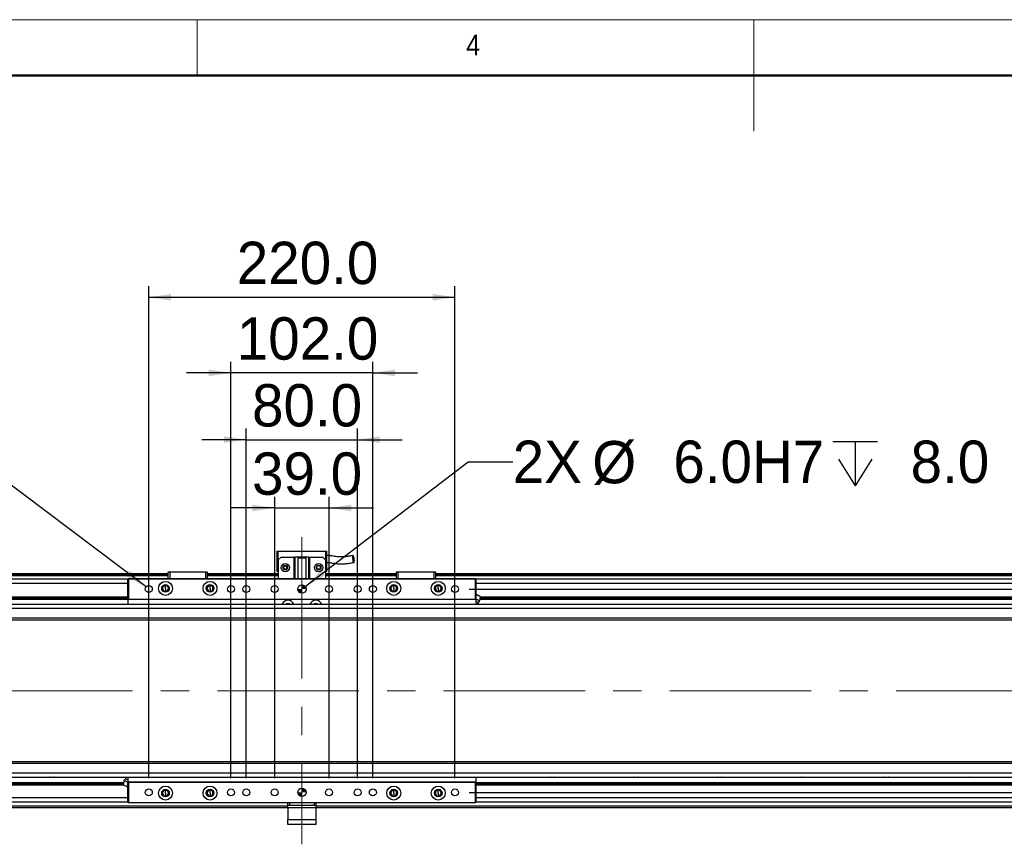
# Model space of a CAD drawing. Header units: millimetres. Extents: x 40 to 3320, y 40 to 2336.
# Tile 6 of 8: x 1153 to 1860, y 1744 to 2336. Entities that reach past the tile are written whole.
import ezdxf

# ---------------------------------------------------------------- set-up
doc = ezdxf.new("R2010")
doc.units = ezdxf.units.MM
doc.header["$LTSCALE"] = 8
doc.linetypes.add('CENTERX2', pattern=[20.32, 12.7, -2.54, 2.54, -2.54])
doc.layers.add('DIMNS', color=7, linetype='Continuous')
doc.styles.add('SLDTEXTSTYLE0', font='Gothic.ttf', dxfattribs={"width": 0.913})
doc.styles.add('SLDTEXTSTYLE7', font='txt')
doc.dimstyles.new('SLDDIMSTYLE0', dxfattribs={"dimtxt": 30.4, "dimasz": 16, "dimexe": 0, "dimexo": 0.0625, "dimgap": 7.6, "dimtad": 2, "dimdec": 1, "dimrnd": 1e-09, "dimzin": 4, "dimdsep": 46, "dimtxsty": 'SLDTEXTSTYLE7', "dimsah": 1, "dimcen": 0.09, "dimadec": 0, "dimazin": 1, "dimtfac": 1, "dimtdec": 1, "dimtmove": 0, "dimatfit": 0, "dimfxl": 0, "dimfrac": 2, "dimtolj": 1, "dimtzin": 12, "dimarcsym": 0})
doc.dimstyles.new('SLDDIMSTYLE1', dxfattribs={"dimtxt": 30.4, "dimasz": 16, "dimexe": 0, "dimexo": 0.0625, "dimgap": 7.6, "dimtad": 0, "dimtih": 1, "dimtoh": 1, "dimdec": 6, "dimrnd": 1e-09, "dimzin": 12, "dimdsep": 46, "dimtxsty": 'SLDTEXTSTYLE7', "dimsah": 1, "dimcen": 0, "dimadec": 0, "dimazin": 3, "dimtfac": 1, "dimtdec": 1, "dimtofl": 0, "dimtmove": 0, "dimatfit": 3, "dimfxl": 0, "dimfrac": 2, "dimtolj": 1, "dimtzin": 12, "dimarcsym": 0})
doc.dimstyles.new('SLDDIMSTYLE2', dxfattribs={"dimtxt": 30.4, "dimasz": 16, "dimexe": 0, "dimexo": 0.0625, "dimgap": 7.6, "dimtad": 0, "dimtih": 1, "dimtoh": 1, "dimdec": 1, "dimrnd": 1e-09, "dimzin": 4, "dimdsep": 46, "dimtxsty": 'SLDTEXTSTYLE7', "dimsah": 1, "dimcen": 0, "dimadec": 0, "dimazin": 1, "dimtfac": 1, "dimtdec": 1, "dimtofl": 0, "dimtmove": 0, "dimatfit": 3, "dimfxl": 0, "dimfrac": 2, "dimtolj": 1, "dimtzin": 12, "dimarcsym": 0})
doc.dimstyles.new('SLDDIMSTYLE3', dxfattribs={"dimtxt": 30.4, "dimasz": 16, "dimexe": 0, "dimexo": 0.0625, "dimgap": 7.6, "dimtad": 2, "dimdec": 1, "dimrnd": 1e-09, "dimzin": 4, "dimdsep": 46, "dimtxsty": 'SLDTEXTSTYLE7', "dimsah": 1, "dimcen": 0.09, "dimadec": 0, "dimazin": 1, "dimtfac": 1, "dimtdec": 1, "dimtofl": 0, "dimtmove": 0, "dimatfit": 3, "dimfxl": 0, "dimfrac": 2, "dimtolj": 1, "dimtzin": 12, "dimarcsym": 0})

# ---------------------------------------------------------------- blocks, each defined once
blk = doc.blocks.new('_D')
at = {"layer": 'DIMNS'}
for p, q in [((2593.28, 1927.08), (2593.28, 1959.08)), ((1475.48, 1927.08), (2601.28, 1927.08)), ((2593.28, 1927.08), (2593.28, 1781.08)), ((1475.48, 1781.08), (2601.28, 1781.08)), ((2593.28, 1781.08), (2593.28, 1749.08))]:
    blk.add_line(p, q, dxfattribs=at)
for points in [[(2593.28, 1927.08), (2595.68, 1943.08), (2590.88, 1943.08)], [(2593.28, 1781.08), (2590.88, 1765.08), (2595.68, 1765.08)]]:
    blk.add_solid(points, dxfattribs=at)
at = {"layer": 'DIMNS', "insert": (2553.39, 1814.68), "char_height": 30.4, "attachment_point": 1, "rotation": 90, "style": 'SLDTEXTSTYLE7'}
blk.add_mtext('146.0', dxfattribs=at)
blk = doc.blocks.new('SW_SYMBOL_HOLE_DEPTH')
at = {"layer": 'DIMNS', "color": 0}
for p, q in [((0, 7000), (6400, 7000)), ((3200, 7000), (3200, 600)), ((800, 4440), (3200, 600)), ((5600, 4440), (3200, 600))]:
    blk.add_line(p, q, dxfattribs=at)
blk = doc.blocks.new('_D_1')
at = {"layer": 'DIMNS'}
for p, q in [((1124, 2018.41), (1098.35, 2018.41)), ((1243.33, 1928.59), (1124, 2018.41))]:
    blk.add_line(p, q, dxfattribs=at)
blk.add_solid([(1243.33, 1928.59), (1231.99, 1940.13), (1229.1, 1936.29)], dxfattribs=at)
at = {"layer": 'DIMNS', "xscale": 0.004985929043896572, "yscale": 0.004985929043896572, "zscale": 0.004985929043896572}
blk.add_blockref('SW_SYMBOL_HOLE_DEPTH', (955.18, 1998.28), dxfattribs=at)
at = {"layer": 'DIMNS', "char_height": 30.4, "attachment_point": 1, "style": 'SLDTEXTSTYLE7'}
for s, insert in [('16X  M6 ', (795.37, 2033.72)), (' 13.0', (999.68, 2033.72))]:
    blk.add_mtext(s, dxfattribs=dict(at, insert=insert))
blk = doc.blocks.new('_D_2')
at = {"layer": 'DIMNS'}
for p, q in [((1357.71, 1928.91), (1474.8, 2018.41)), ((1474.8, 2018.41), (1506.8, 2018.41))]:
    blk.add_line(p, q, dxfattribs=at)
blk.add_solid([(1357.71, 1928.91), (1371.88, 1936.72), (1368.96, 1940.53)], dxfattribs=at)
at = {"layer": 'DIMNS', "xscale": 0.004985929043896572, "yscale": 0.004985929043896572, "zscale": 0.004985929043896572}
blk.add_blockref('SW_SYMBOL_HOLE_DEPTH', (1736.93, 1998.28), dxfattribs=at)
at = {"layer": 'DIMNS', "char_height": 30.4, "attachment_point": 1, "style": 'SLDTEXTSTYLE7'}
for s, insert in [('2X ', (1506.8, 2033.72)), ('%%c', (1563.97, 2033.42)), (' 6.0H7 ', (1610.94, 2033.72)), (' 8.0', (1781.43, 2033.72))]:
    blk.add_mtext(s, dxfattribs=dict(at, insert=insert))
blk = doc.blocks.new('_D_3')
at = {"layer": 'DIMNS'}
for p, q in [((1335.82, 1791.24), (1335.82, 1993.32)), ((1374.82, 1791.24), (1374.82, 1993.32)), ((1335.82, 1985.32), (1303.82, 1985.32)), ((1335.82, 1985.32), (1374.82, 1985.32)), ((1374.82, 1985.32), (1406.82, 1985.32))]:
    blk.add_line(p, q, dxfattribs=at)
for points in [[(1335.82, 1985.32), (1319.82, 1987.72), (1319.82, 1982.92)], [(1374.82, 1985.32), (1390.82, 1982.92), (1390.82, 1987.72)]]:
    blk.add_solid(points, dxfattribs=at)
at = {"layer": 'DIMNS', "insert": (1319.5, 2025.21), "char_height": 30.4, "attachment_point": 1, "style": 'SLDTEXTSTYLE7'}
blk.add_mtext('39.0', dxfattribs=at)
blk = doc.blocks.new('_D_4')
at = {"layer": 'DIMNS'}
for p, q in [((1315.32, 1791.24), (1315.32, 2042.38)), ((1395.32, 1791.24), (1395.32, 2042.38)), ((1315.32, 2034.38), (1283.32, 2034.38)), ((1315.32, 2034.38), (1395.32, 2034.38)), ((1395.32, 2034.38), (1427.32, 2034.38))]:
    blk.add_line(p, q, dxfattribs=at)
for points in [[(1315.32, 2034.38), (1299.32, 2036.78), (1299.32, 2031.98)], [(1395.32, 2034.38), (1411.32, 2031.98), (1411.32, 2036.78)]]:
    blk.add_solid(points, dxfattribs=at)
at = {"layer": 'DIMNS', "insert": (1319.5, 2074.27), "char_height": 30.4, "attachment_point": 1, "style": 'SLDTEXTSTYLE7'}
blk.add_mtext('80.0', dxfattribs=at)
blk = doc.blocks.new('_D_5')
at = {"layer": 'DIMNS'}
for p, q in [((1304.32, 1791.24), (1304.32, 2090.38)), ((1406.32, 1791.24), (1406.32, 2090.38)), ((1304.32, 2082.38), (1272.32, 2082.38)), ((1406.32, 2082.38), (1304.32, 2082.38)), ((1406.32, 2082.38), (1438.32, 2082.38))]:
    blk.add_line(p, q, dxfattribs=at)
for points in [[(1304.32, 2082.38), (1288.32, 2084.78), (1288.32, 2079.98)], [(1406.32, 2082.38), (1422.32, 2079.98), (1422.32, 2084.78)]]:
    blk.add_solid(points, dxfattribs=at)
at = {"layer": 'DIMNS', "insert": (1308.52, 2122.27), "char_height": 30.4, "attachment_point": 1, "style": 'SLDTEXTSTYLE7'}
blk.add_mtext('102.0', dxfattribs=at)
blk = doc.blocks.new('_D_6')
at = {"layer": 'DIMNS'}
for p, q in [((1245.32, 1791.24), (1245.32, 2144.66)), ((1465.32, 1791.24), (1465.32, 2144.66)), ((1245.32, 2136.66), (1465.32, 2136.66))]:
    blk.add_line(p, q, dxfattribs=at)
for points in [[(1245.32, 2136.66), (1261.32, 2134.26), (1261.32, 2139.06)], [(1465.32, 2136.66), (1449.32, 2139.06), (1449.32, 2134.26)]]:
    blk.add_solid(points, dxfattribs=at)
at = {"layer": 'DIMNS', "insert": (1308.52, 2176.55), "char_height": 30.4, "attachment_point": 1, "style": 'SLDTEXTSTYLE7'}
blk.add_mtext('220.0', dxfattribs=at)
blk = doc.blocks.new('SW_DOWELSYMBOL_0')
at = {"linetype": 'Continuous', "lineweight": 18}
h = blk.add_hatch(color=0, dxfattribs=at)
edge = h.paths.add_edge_path(flags=0)
edge.add_arc((0, 0), 3, 180, 270)
edge.add_line((0, -3), (0, 0))
edge.add_line((0, 0), (-3, 0))
h = blk.add_hatch(color=0, dxfattribs=at)
edge = h.paths.add_edge_path(flags=0)
edge.add_arc((0, 0), 3, 0, 90)
edge.add_line((0, 3), (0, 0))
edge.add_line((0, 0), (3, 0))
at = {"layer": 'DIMNS', "color": 0}
blk.add_circle((0, 0), 3, dxfattribs=at)
blk = doc.blocks.new('SW_DOWELSYMBOL_1')
at = {"linetype": 'Continuous', "lineweight": 18}
h = blk.add_hatch(color=0, dxfattribs=at)
edge = h.paths.add_edge_path(flags=0)
edge.add_arc((0, 0), 3, 180, 270)
edge.add_line((0, -3), (0, 0))
edge.add_line((0, 0), (-3, 0))
h = blk.add_hatch(color=0, dxfattribs=at)
edge = h.paths.add_edge_path(flags=0)
edge.add_arc((0, 0), 3, 0, 90)
edge.add_line((0, 3), (0, 0))
edge.add_line((0, 0), (3, 0))
at = {"layer": 'DIMNS', "color": 0}
blk.add_circle((0, 0), 3, dxfattribs=at)

msp = doc.modelspace()

# ---------------------------------------------------------------- linework, layer by layer
at = {"color": 7, "linetype": 'Continuous', "lineweight": 18}
for p, q in [((3320, 2336), (40, 2336)), ((1280, 2296), (1280, 2336)), ((1680, 2336), (1680, 2256)), ((80, 2296), (3280, 2296))]:
    msp.add_line(p, q, dxfattribs=at)
at = {"color": 7, "linetype": 'Continuous', "lineweight": 50}
msp.add_line((3280, 2296), (80, 2296), dxfattribs=at)
at = {"color": 7, "linetype": 'Continuous', "lineweight": 25}
for p, q in [((1337.3228441, 1954.3838267), (1338.3228424, 1954.3838267)), ((1337.3228441, 1954.3838267), (1337.3228441, 1939.9838288)), ((1338.3228424, 1947.9838302), (1338.3228424, 1954.3838267)), ((1338.3228424, 1954.3838267), (1372.3228443, 1954.3838267)), ((1372.3228443, 1954.3838267), (1373.3228426, 1954.3838267)), ((1372.3228443, 1954.3838267), (1372.3228443, 1947.9838302)), ((1373.3228426, 1939.9838288), (1373.3228426, 1954.3838267)), ((1340.3228437, 1949.9838268), (1338.3228424, 1947.9838302)), ((1338.3228424, 1947.9838302), (1338.3228424, 1934.5838268)), ((1340.3228437, 1949.9838268), (1349.8228434, 1949.9838268)), ((1349.8228434, 1934.5838268), (1349.8228434, 1949.9838268)), ((1349.8228434, 1949.9838268), (1350.3228434, 1949.9838268)), ((1350.3228434, 1949.9838268), (1350.3228434, 1934.5838268)), ((1360.3228432, 1949.9838268), (1350.3228434, 1949.9838268)), ((1352.3228433, 1949.5838274), (1352.3228433, 1934.5838268)), ((1352.3228433, 1949.5838274), (1358.3228434, 1949.5838274)), ((1358.3228434, 1934.5838268), (1358.3228434, 1949.5838274)), ((1360.3228432, 1934.5838268), (1360.3228432, 1949.9838268)), ((1360.3228432, 1949.9838268), (1360.8228433, 1949.9838268)), ((1360.8228433, 1949.9838268), (1360.8228433, 1934.5838268)), ((1360.8228433, 1949.9838268), (1370.322843, 1949.9838268)), ((1372.3228443, 1947.9838302), (1370.322843, 1949.9838268)), ((1372.3228443, 1947.9838302), (1372.3228443, 1934.5838268)), ((1259.3228425, 1939.2838244), (1259.6228401, 1939.5838295)), ((1260.3228445, 1939.2838244), (1259.3228425, 1939.2838244)), ((1259.3228425, 1934.5838268), (1259.3228425, 1939.2838244)), ((1259.6228401, 1939.5838295), (1260.4471053, 1939.5838295)), ((1260.3228445, 1939.2838244), (1260.4471053, 1939.5838295)), ((1286.3228451, 1939.2838244), (1260.3228445, 1939.2838244)), ((1260.3228445, 1939.2838244), (1260.3228445, 1934.5838268)), ((1260.4471053, 1939.5838295), (1286.1985768, 1939.5838295)), ((1286.1985768, 1939.5838295), (1287.022842, 1939.5838295)), ((1286.3228451, 1939.2838244), (1286.1985768, 1939.5838295)), ((1287.3228396, 1939.2838244), (1286.3228451, 1939.2838244)), ((1286.3228451, 1934.5838268), (1286.3228451, 1939.2838244)), ((1287.022842, 1939.5838295), (1287.3228396, 1939.2838244)), ((1287.3228396, 1939.2838244), (1287.3228396, 1934.5838268)), ((1337.3228441, 1939.9838288), (1338.3228424, 1939.9838288)), ((1372.3228443, 1939.9838288), (1373.3228426, 1939.9838288)), ((1423.322847, 1939.2838244), (1423.6228447, 1939.5838295)), ((1424.3228416, 1939.2838244), (1423.322847, 1939.2838244)), ((1423.322847, 1934.5838268), (1423.322847, 1939.2838244)), ((1423.6228447, 1939.5838295), (1424.4471098, 1939.5838295)), ((1424.3228416, 1939.2838244), (1424.4471098, 1939.5838295)), ((1450.3228421, 1939.2838244), (1424.3228416, 1939.2838244)), ((1424.3228416, 1939.2838244), (1424.3228416, 1934.5838268)), ((1424.4471098, 1939.5838295), (1450.1985814, 1939.5838295)), ((1450.3228421, 1939.2838244), (1450.1985814, 1939.5838295)), ((1450.1985814, 1939.5838295), (1451.0228465, 1939.5838295)), ((1451.3228442, 1939.2838244), (1450.3228421, 1939.2838244)), ((1450.3228421, 1934.5838268), (1450.3228421, 1939.2838244)), ((1451.0228465, 1939.5838295), (1451.3228442, 1939.2838244)), ((1451.3228442, 1939.2838244), (1451.3228442, 1934.5838268)), ((1259.3228425, 1938.0838265), (227.3228224, 1938.0838265)), ((1259.3228425, 1937.5838255), (227.3228224, 1937.5838255)), ((1259.3228425, 1936.5838309), (227.3228224, 1936.5838309)), ((1230.3228433, 1934.0886911), (227.3228224, 1934.0886911)), ((345.3228529, 1937.8838306), (1259.3228425, 1937.8838306)), ((345.3228529, 1937.6838272), (1259.3228425, 1937.6838272)), ((1230.3228433, 1934.2838292), (1230.622841, 1934.5838268)), ((1230.3228433, 1934.2838292), (1230.622841, 1934.2838292)), ((1230.3228433, 1919.8838313), (1230.3228433, 1934.2838292)), ((1230.622841, 1934.5838268), (1480.0228457, 1934.5838268)), ((1230.622841, 1934.5838268), (1230.622841, 1934.2838292)), ((1230.622841, 1934.2838292), (1230.622841, 1919.8838313)), ((1480.0228457, 1934.2838292), (1230.622841, 1934.2838292)), ((1338.3228424, 1938.0838265), (1287.3228396, 1938.0838265)), ((1287.3228396, 1937.8838306), (1338.3228424, 1937.8838306)), ((1287.3228396, 1937.6838272), (1338.3228424, 1937.6838272)), ((1338.3228424, 1937.5838255), (1287.3228396, 1937.5838255)), ((1338.3228424, 1936.5838309), (1287.3228396, 1936.5838309)), ((1423.322847, 1938.0838265), (1372.3228443, 1938.0838265)), ((1372.3228443, 1937.8838306), (1423.322847, 1937.8838306)), ((1372.3228443, 1937.6838272), (1423.322847, 1937.6838272)), ((1423.322847, 1937.5838255), (1372.3228443, 1937.5838255)), ((1423.322847, 1936.5838309), (1372.3228443, 1936.5838309)), ((2483.3228643, 1938.0838265), (1451.3228442, 1938.0838265)), ((1451.3228442, 1937.8838306), (2365.3228338, 1937.8838306)), ((1451.3228442, 1937.6838272), (2365.3228338, 1937.6838272)), ((2483.3228643, 1937.5838255), (1451.3228442, 1937.5838255)), ((2483.3228643, 1936.5838309), (1451.3228442, 1936.5838309)), ((1480.0228457, 1934.5838268), (1480.3228433, 1934.2838292)), ((1480.0228457, 1934.5838268), (1480.0228457, 1934.2838292)), ((1480.0228457, 1919.8838313), (1480.0228457, 1934.2838292)), ((1480.0228457, 1934.2838292), (1480.3228433, 1934.2838292)), ((1480.3228433, 1934.2838292), (1480.3228433, 1919.8838313)), ((2483.3228643, 1934.0886911), (1480.3228433, 1934.0886911)), ((1257.3228459, 1929.6508272), (1257.3228459, 1930.0838252)), ((1257.3228459, 1927.5838276), (1257.3228459, 1929.6508272)), ((1257.3228459, 1927.5838276), (1257.3228459, 1925.5168279)), ((1257.3228459, 1925.5168279), (1257.3228459, 1925.0838299)), ((1289.3228437, 1929.6508272), (1289.3228437, 1930.0838252)), ((1289.3228437, 1927.5838276), (1289.3228437, 1929.6508272)), ((1289.3228437, 1927.5838276), (1289.3228437, 1925.5168279)), ((1289.3228437, 1925.5168279), (1289.3228437, 1925.0838299)), ((1421.322843, 1929.6508272), (1421.322843, 1930.0838252)), ((1421.322843, 1927.5838276), (1421.322843, 1929.6508272)), ((1421.322843, 1927.5838276), (1421.322843, 1925.5168279)), ((1421.322843, 1925.5168279), (1421.322843, 1925.0838299)), ((1453.3228408, 1929.6508272), (1453.3228408, 1930.0838252)), ((1453.3228408, 1927.5838276), (1453.3228408, 1929.6508272)), ((1453.3228408, 1927.5838276), (1453.3228408, 1925.5168279)), ((1453.3228408, 1925.5168279), (1453.3228408, 1925.0838299)), ((265.32281, 1921.5838303), (1230.3228433, 1921.5838303)), ((265.32281, 1921.276628), (1230.3228433, 1921.276628)), ((265.32281, 1920.1939319), (1230.3228433, 1920.1939319)), ((265.32281, 1919.8867296), (1230.3228433, 1919.8867296)), ((1230.3228433, 1919.8838313), (1230.622841, 1919.8838313)), ((1230.3228433, 1919.8838313), (1230.622841, 1919.5838262)), ((1230.3228433, 1919.8838313), (1230.3228433, 1916.0838266)), ((1230.622841, 1919.8838313), (1480.0228457, 1919.8838313)), ((1230.622841, 1919.8838313), (1230.622841, 1919.5838262)), ((1480.0228457, 1919.5838262), (1230.622841, 1919.5838262)), ((1480.0228457, 1919.8838313), (1480.3228433, 1919.8838313)), ((1480.0228457, 1919.5838262), (1480.3228433, 1919.8838313)), ((1480.0228457, 1919.8838313), (1480.0228457, 1919.5838262)), ((1480.3228433, 1919.8838313), (1480.3228433, 1916.0838266)), ((1483.3228494, 1921.8248417), (1482.983997, 1918.6009531)), ((1483.1191356, 1919.8867296), (2445.3228767, 1919.8867296)), ((1483.1514265, 1920.1939319), (2445.3228767, 1920.1939319)), ((1483.2652266, 1921.276628), (2445.3228767, 1921.276628)), ((1483.2975174, 1921.5838303), (2445.3228767, 1921.5838303)), ((2462.3228367, 1916.0838266), (248.32285, 1916.0838266)), ((2462.3228367, 1913.0838243), (248.32285, 1913.0838243)), ((2462.3228367, 1906.083825), (248.32285, 1906.083825)), ((248.32285, 1905.0838229), (2462.3228367, 1905.0838229)), ((2462.3228367, 1803.0838323), (248.32285, 1803.0838323)), ((248.32285, 1802.0838303), (2462.3228367, 1802.0838303)), ((248.32285, 1795.083831), (2462.3228367, 1795.083831)), ((248.32285, 1792.0838286), (2462.3228367, 1792.0838286)), ((1230.3228433, 1792.0838286), (1230.3228433, 1788.2838239)), ((1480.3228433, 1792.0838286), (1480.3228433, 1788.2838239)), ((265.32281, 1788.2809256), (1227.526551, 1788.2809256)), ((265.32281, 1787.9737233), (1227.4942602, 1787.9737233)), ((265.32281, 1786.8910273), (1227.38046, 1786.8910273)), ((265.32281, 1786.5838249), (1227.3481692, 1786.5838249)), ((1227.3228373, 1786.3428136), (1227.6616897, 1789.5667021)), ((1230.622841, 1788.583829), (1230.3228433, 1788.2838239)), ((1230.622841, 1788.2838239), (1230.3228433, 1788.2838239)), ((1230.3228433, 1773.883826), (1230.3228433, 1788.2838239)), ((1230.622841, 1788.583829), (1480.0228457, 1788.583829)), ((1230.622841, 1788.583829), (1230.622841, 1788.2838239)), ((1480.0228457, 1788.2838239), (1230.622841, 1788.2838239)), ((1230.622841, 1788.2838239), (1230.622841, 1773.883826)), ((1257.3228459, 1782.6508274), (1257.3228459, 1783.0838253)), ((1289.3228437, 1782.6508274), (1289.3228437, 1783.0838253)), ((1421.322843, 1782.6508274), (1421.322843, 1783.0838253)), ((1453.3228408, 1782.6508274), (1453.3228408, 1783.0838253)), ((1480.0228457, 1788.583829), (1480.0228457, 1788.2838239)), ((1480.3228433, 1788.2838239), (1480.0228457, 1788.583829)), ((1480.3228433, 1788.2838239), (1480.0228457, 1788.2838239)), ((1480.0228457, 1773.883826), (1480.0228457, 1788.2838239)), ((1480.3228433, 1788.2838239), (1480.3228433, 1773.883826)), ((1480.3228433, 1788.2809256), (2445.3228767, 1788.2809256)), ((1480.3228433, 1787.9737233), (2445.3228767, 1787.9737233)), ((1480.3228433, 1786.8910273), (2445.3228767, 1786.8910273)), ((1480.3228433, 1786.5838249), (2445.3228767, 1786.5838249)), ((1257.3228459, 1780.5838277), (1257.3228459, 1782.6508274)), ((1257.3228459, 1780.5838277), (1257.3228459, 1778.516828)), ((1257.3228459, 1778.516828), (1257.3228459, 1778.0838301)), ((1289.3228437, 1780.5838277), (1289.3228437, 1782.6508274)), ((1289.3228437, 1780.5838277), (1289.3228437, 1778.516828)), ((1289.3228437, 1778.516828), (1289.3228437, 1778.0838301)), ((1421.322843, 1780.5838277), (1421.322843, 1782.6508274)), ((1421.322843, 1780.5838277), (1421.322843, 1778.516828)), ((1421.322843, 1778.516828), (1421.322843, 1778.0838301)), ((1453.3228408, 1780.5838277), (1453.3228408, 1782.6508274)), ((1453.3228408, 1780.5838277), (1453.3228408, 1778.516828)), ((1453.3228408, 1778.516828), (1453.3228408, 1778.0838301)), ((1230.3228433, 1774.0789642), (227.3228224, 1774.0789642)), ((1345.3228436, 1770.0838288), (227.3228224, 1770.0838288)), ((1230.622841, 1773.883826), (1230.3228433, 1773.883826)), ((1230.622841, 1773.5838284), (1230.3228433, 1773.883826)), ((1230.622841, 1773.883826), (1480.0228457, 1773.883826)), ((1230.622841, 1773.883826), (1230.622841, 1773.5838284)), ((1480.0228457, 1773.5838284), (1230.622841, 1773.5838284)), ((1345.3228436, 1771.5838243), (1345.3228436, 1773.5838284)), ((1346.3228437, 1771.5838243), (1345.3228436, 1771.5838243)), ((1345.3228436, 1770.0838288), (1345.3228436, 1771.5838243)), ((1365.3228431, 1770.0838288), (1345.3228436, 1770.0838288)), ((1345.3228436, 1770.0838288), (1345.3228436, 1761.5838264)), ((1346.3228437, 1773.5838284), (1346.3228437, 1771.5838243)), ((1364.3228429, 1771.5838243), (1346.3228437, 1771.5838243)), ((1364.3228429, 1771.5838243), (1364.3228429, 1773.5838284)), ((1365.3228431, 1771.5838243), (1364.3228429, 1771.5838243)), ((1365.3228431, 1773.5838284), (1365.3228431, 1771.5838243)), ((1365.3228431, 1771.5838243), (1365.3228431, 1770.0838288)), ((1365.3228431, 1770.0838288), (1365.3228431, 1761.5838264)), ((2483.3228643, 1770.0838288), (1365.3228431, 1770.0838288)), ((1480.3228433, 1773.883826), (1480.0228457, 1773.883826)), ((1480.3228433, 1773.883826), (1480.0228457, 1773.5838284)), ((1480.0228457, 1773.883826), (1480.0228457, 1773.5838284)), ((2483.3228643, 1774.0789642), (1480.3228433, 1774.0789642)), ((1345.3228436, 1761.5838264), (1365.3228431, 1761.5838264)), ((1345.3228436, 1758.0838268), (1345.3228436, 1761.5838264)), ((1365.3228431, 1758.0838268), (1345.3228436, 1758.0838268)), ((1365.3228431, 1761.5838264), (1365.3228431, 1758.0838268))]:
    msp.add_line(p, q, dxfattribs=at)
at = {"color": 8, "linetype": 'Continuous', "lineweight": 25}
for p, q in [((1230.3228433, 1931.0886924), (227.3228224, 1931.0886924)), ((2483.3228643, 1931.0886924), (1480.3228433, 1931.0886924)), ((1230.3228433, 1777.0789628), (227.3228224, 1777.0789628)), ((2483.3228643, 1777.0789628), (1480.3228433, 1777.0789628)), ((1345.3228436, 1771.0838308), (227.3228224, 1771.0838308)), ((2483.3228643, 1771.0838308), (1365.3228431, 1771.0838308))]:
    msp.add_line(p, q, dxfattribs=at)
at = {"color": 7, "linetype": 'Continuous', "lineweight": 25, "flags": 128}
for points in [[(1483.3228494, 1921.8248417), (1483.1581767, 1921.8947356), (1482.6892669, 1922.0937853), (1481.987467, 1922.3916744), (1481.1596627, 1922.7430587), (1480.3318436, 1923.0944504), (1480.3228433, 1923.0982651)], [(1482.983997, 1918.6009531), (1482.8009362, 1918.6786627), (1482.2738077, 1918.9024185), (1481.4661945, 1919.2452272), (1480.4755206, 1919.6657454), (1480.3228433, 1919.7305505)], [(1482.1238126, 1917.3365449), (1481.9572623, 1917.407236), (1481.4777429, 1917.6107858), (1480.7430561, 1917.9226448), (1480.3228433, 1918.1010117)], [(1173.8021578, 1916.0838266), (1173.9846076, 1916.1414196), (1175.3228362, 1916.3338271)], [(1175.3228362, 1916.3338271), (1176.6610797, 1916.1414196), (1176.8435295, 1916.0838266)], [(1533.8021572, 1916.0838266), (1533.984607, 1916.1414196), (1535.3228505, 1916.3338271)], [(1535.3228505, 1916.3338271), (1536.6610791, 1916.1414196), (1536.8435289, 1916.0838266)], [(1593.8021596, 1916.0838266), (1593.9846094, 1916.1414196), (1595.322838, 1916.3338271)], [(1595.322838, 1916.3338271), (1596.6610666, 1916.1414196), (1596.8435313, 1916.0838266)], [(1653.802162, 1916.0838266), (1653.9846118, 1916.1414196), (1655.3228553, 1916.3338271)], [(1655.3228553, 1916.3338271), (1656.6610689, 1916.1414196), (1656.8435188, 1916.0838266)], [(1713.8021643, 1916.0838266), (1713.9846142, 1916.1414196), (1715.3228576, 1916.3338271)], [(1715.3228576, 1916.3338271), (1716.6610713, 1916.1414196), (1716.8435211, 1916.0838266)], [(1773.8021667, 1916.0838266), (1773.9846165, 1916.1414196), (1775.3228302, 1916.3338271)], [(1775.3228302, 1916.3338271), (1776.6610737, 1916.1414196), (1776.8435235, 1916.0838266)], [(1833.8021393, 1916.0838266), (1833.9846189, 1916.1414196), (1835.3228326, 1916.3338271)], [(1835.3228326, 1916.3338271), (1836.6610761, 1916.1414196), (1836.8435259, 1916.0838266)], [(1175.3228362, 1791.8338281), (1173.9846076, 1792.0262356), (1173.8021578, 1792.0838286)], [(1176.8435295, 1792.0838286), (1176.6610797, 1792.0262356), (1175.3228362, 1791.8338281)], [(1228.5218741, 1790.8311104), (1228.6884244, 1790.7604193), (1229.1679437, 1790.5568694), (1229.9026306, 1790.2450104), (1230.3228433, 1790.0666435)], [(1535.3228505, 1791.8338281), (1533.984607, 1792.0262356), (1533.8021572, 1792.0838286)], [(1536.8435289, 1792.0838286), (1536.6610791, 1792.0262356), (1535.3228505, 1791.8338281)], [(1595.322838, 1791.8338281), (1593.9846094, 1792.0262356), (1593.8021596, 1792.0838286)], [(1596.8435313, 1792.0838286), (1596.6610666, 1792.0262356), (1595.322838, 1791.8338281)], [(1655.3228553, 1791.8338281), (1653.9846118, 1792.0262356), (1653.802162, 1792.0838286)], [(1656.8435188, 1792.0838286), (1656.6610689, 1792.0262356), (1655.3228553, 1791.8338281)], [(1715.3228576, 1791.8338281), (1713.9846142, 1792.0262356), (1713.8021643, 1792.0838286)], [(1716.8435211, 1792.0838286), (1716.6610713, 1792.0262356), (1715.3228576, 1791.8338281)], [(1775.3228302, 1791.8338281), (1773.9846165, 1792.0262356), (1773.8021667, 1792.0838286)], [(1776.8435235, 1792.0838286), (1776.6610737, 1792.0262356), (1775.3228302, 1791.8338281)], [(1835.3228326, 1791.8338281), (1833.9846189, 1792.0262356), (1833.8021393, 1792.0838286)], [(1836.8435259, 1792.0838286), (1836.6610761, 1792.0262356), (1835.3228326, 1791.8338281)], [(1227.3228373, 1786.3428136), (1227.48751, 1786.2729197), (1227.9564197, 1786.0738699), (1228.6582197, 1785.7759808), (1229.4860239, 1785.4245966), (1230.313843, 1785.0732048), (1230.3228433, 1785.0693901)], [(1227.6616897, 1789.5667021), (1227.8447504, 1789.4889926), (1228.371879, 1789.2652367), (1229.1794921, 1788.9224281), (1230.170166, 1788.5019099), (1230.3228433, 1788.4371047)]]:
    msp.add_lwpolyline(points, dxfattribs=at)
at = {"color": 7, "linetype": 'Continuous', "lineweight": 25}
for centre, radius in [((1343.3228433, 1942.4838276), 3), ((1343.3228433, 1942.4838276), 1.7), ((1343.3228433, 1942.4838276), 1.6), ((1367.3228433, 1942.4838276), 3), ((1367.3228433, 1942.4838276), 1.7), ((1367.3228433, 1942.4838276), 1.6), ((1257.3228433, 1927.5838269), 5), ((1289.3228433, 1927.5838269), 5), ((1421.3228433, 1927.5838269), 5), ((1453.3228433, 1927.5838269), 5), ((1245.3228433, 1927.0838276), 2.5), ((1257.3228433, 1927.5838269), 2.75), ((1289.3228433, 1927.5838269), 2.75), ((1304.3228433, 1927.0838276), 2.5), ((1315.3228433, 1927.0838276), 2.5), ((1335.8228433, 1927.0838276), 2.5), ((1355.3228433, 1927.0838276), 3), ((1374.8228433, 1927.0838276), 2.5), ((1395.3228433, 1927.0838276), 2.5), ((1406.3228433, 1927.0838276), 2.5), ((1421.3228433, 1927.5838269), 2.75), ((1453.3228433, 1927.5838269), 2.75), ((1465.3228433, 1927.0838276), 2.5), ((1245.3228433, 1781.0838276), 2.5), ((1257.3228433, 1780.5838283), 5), ((1257.3228433, 1780.5838283), 2.75), ((1289.3228433, 1780.5838283), 5), ((1289.3228433, 1780.5838283), 2.75), ((1304.3228433, 1781.0838276), 2.5), ((1315.3228433, 1781.0838276), 2.5), ((1335.8228433, 1781.0838276), 2.5), ((1355.3228433, 1781.0838276), 3), ((1374.8228433, 1781.0838276), 2.5), ((1395.3228433, 1781.0838276), 2.5), ((1406.3228433, 1781.0838276), 2.5), ((1421.3228433, 1780.5838283), 5), ((1421.3228433, 1780.5838283), 2.75), ((1453.3228433, 1780.5838283), 5), ((1453.3228433, 1780.5838283), 2.75), ((1465.3228433, 1781.0838276), 2.5)]:
    msp.add_circle(centre, radius, dxfattribs=at)
for centre, radius, start, end in [((1257.3228433, 1927.5838269), 2.5, 90, 270), ((1257.3228433, 1927.5838269), 2.067, 90, 270), ((1257.3228433, 1927.5838269), 2.5, 270, 90), ((1257.3228433, 1927.5838269), 2.067, 270, 90), ((1289.3228433, 1927.5838269), 2.5, 90, 270), ((1289.3228433, 1927.5838269), 2.067, 90, 270), ((1289.3228433, 1927.5838269), 2.5, 270, 90), ((1289.3228433, 1927.5838269), 2.067, 270, 90), ((1421.3228433, 1927.5838269), 2.5, 90, 270), ((1421.3228433, 1927.5838269), 2.067, 90, 270), ((1421.3228433, 1927.5838269), 2.5, 270, 90), ((1421.3228433, 1927.5838269), 2.067, 270, 90), ((1453.3228433, 1927.5838269), 2.5, 90, 270), ((1453.3228433, 1927.5838269), 2.067, 90, 270), ((1453.3228433, 1927.5838269), 2.5, 270, 90), ((1453.3228433, 1927.5838269), 2.067, 270, 90), ((1345.3228433, 1914.5838276), 4.5, 19.4712172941, 160.5287827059), ((1365.3228433, 1914.5838276), 4.5, 19.4712172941, 160.5287827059), ((1345.3228433, 1914.5838276), 2.1, 45.58468176, 134.41531824), ((1365.3228433, 1914.5838276), 2.1, 45.58468176, 134.41531824), ((1257.3228433, 1780.5838283), 2.5, 90, 270), ((1257.3228433, 1780.5838283), 2.5, 270, 90), ((1289.3228433, 1780.5838283), 2.5, 90, 270), ((1289.3228433, 1780.5838283), 2.5, 270, 90), ((1421.3228433, 1780.5838283), 2.5, 90, 270), ((1421.3228433, 1780.5838283), 2.5, 270, 90), ((1453.3228433, 1780.5838283), 2.5, 90, 270), ((1453.3228433, 1780.5838283), 2.5, 270, 90), ((1257.3228433, 1780.5838283), 2.067, 90, 270), ((1257.3228433, 1780.5838283), 2.067, 270, 90), ((1289.3228433, 1780.5838283), 2.067, 90, 270), ((1289.3228433, 1780.5838283), 2.067, 270, 90), ((1421.3228433, 1780.5838283), 2.067, 90, 270), ((1421.3228433, 1780.5838283), 2.067, 270, 90), ((1453.3228433, 1780.5838283), 2.067, 90, 270), ((1453.3228433, 1780.5838283), 2.067, 270, 90)]:
    msp.add_arc(centre, radius, start, end, dxfattribs=at)
for points, knots in [([(1392.064629, 1951.1352842), (1391.0203313, 1950.9694049), (1389.2002265, 1950.6802941), (1386.8217193, 1950.3094817), (1385.0111856, 1950.1652155), (1383.4269688, 1950.1371388), (1381.6570901, 1950.2171801), (1379.8024576, 1950.4390823), (1377.9049725, 1950.7251316), (1376.3852209, 1950.9468433), (1374.9647461, 1951.0819341), (1374.0209315, 1951.1344498), (1373.4636728, 1951.1119978), (1373.3228426, 1951.1063238)], [0, 0, 0, 0, 0.1728203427, 0.3012083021, 0.3945074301, 0.4621971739, 0.5503027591, 0.6704387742, 0.7542680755, 0.8531347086, 0.9124961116, 0.9778860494, 1, 1, 1, 1]), ([(1373.3228426, 1946.0980659), (1373.6919747, 1946.1140846), (1374.5795037, 1946.1525996), (1375.9507669, 1945.9731243), (1377.367299, 1945.7723538), (1378.643163, 1945.5800418), (1379.7433484, 1945.4329117), (1380.696303, 1945.3274598), (1381.9419787, 1945.2186541), (1383.7706495, 1945.1413756), (1386.37039, 1945.2395859), (1389.3695689, 1945.6580769), (1391.5076995, 1946.0073644), (1392.6353919, 1946.1915855)], [0, 0, 0, 0, 0.0561696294, 0.1350523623, 0.2093718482, 0.2758300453, 0.3326389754, 0.3788412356, 0.4216809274, 0.5224866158, 0.6560406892, 0.8185890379, 1, 1, 1, 1]), ([(1391.6828613, 1949.973232), (1391.7092126, 1950.2223326), (1391.7619742, 1950.7210909), (1391.9397872, 1951.1259775), (1392.1624506, 1951.1672958), (1392.3943209, 1950.8871365), (1392.6103049, 1950.3762756), (1392.7975668, 1949.6828991), (1392.9378466, 1948.8756281), (1393.0154165, 1948.0363578), (1393.0193569, 1947.2575528), (1392.9465799, 1946.6367264), (1392.8053789, 1946.2458937), (1392.6063677, 1946.1589041), (1392.4052929, 1946.2630664), (1392.2157215, 1946.6075518), (1392.0458274, 1947.1385286), (1391.8945257, 1947.8721303), (1391.7832158, 1948.6183352), (1391.709479, 1949.1623495), (1391.6812738, 1949.42129), (1391.669554, 1949.5063336), (1391.6696434, 1949.528659), (1391.6684562, 1949.6028386), (1391.6711849, 1949.7589489), (1391.6783822, 1949.8910334), (1391.6828613, 1949.973232)], [0, 0, 0, 0, 0.0648169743, 0.1297789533, 0.1897320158, 0.2426183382, 0.2944129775, 0.3462427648, 0.3987238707, 0.4521993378, 0.5066011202, 0.561451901, 0.6160514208, 0.6697720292, 0.7270681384, 0.7653771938, 0.8036909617, 0.8589087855, 0.9142287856, 0.9495542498, 0.9640008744, 0.9648506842, 0.9657586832, 0.968709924, 0.9805276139, 1, 1, 1, 1]), ([(1343.1102838, 1941.3536404), (1342.98138, 1941.3752267), (1342.7229563, 1941.4185025), (1342.3844548, 1941.6418584), (1342.1245065, 1941.9610542), (1341.9758584, 1942.363718), (1341.9630408, 1942.8076806), (1342.0983412, 1943.2443946), (1342.3572467, 1943.616092), (1342.6012713, 1943.7790686), (1342.7155455, 1943.8553889)], [0, 0, 0, 0, 0.115352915, 0.2312572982, 0.3517814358, 0.4770109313, 0.6065217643, 0.7402417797, 0.8783578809, 1, 1, 1, 1]), ([(1343.3228414, 1941.3337548), (1343.3268517, 1941.33377), (1343.447078, 1941.3342238), (1343.684671, 1941.3733612), (1344.0005606, 1941.5327147), (1344.2544897, 1941.7795427), (1344.4227718, 1942.0910579), (1344.4899431, 1942.4387265), (1344.4497491, 1942.7905197), (1344.3060429, 1943.1141024), (1344.072026, 1943.3798072), (1343.7691173, 1943.563188), (1343.4251534, 1943.6472627), (1343.071823, 1943.6244116), (1342.7415656, 1943.4967872), (1342.4646729, 1943.276098), (1342.2667022, 1942.9825206), (1342.1658578, 1942.6430752), (1342.1713325, 1942.2891684), (1342.2824846, 1941.9525996), (1342.4896429, 1941.6668104), (1342.7720664, 1941.4487609), (1342.9975478, 1941.3853464), (1343.1102838, 1941.3536404)], [0, 0, 0, 0, 0.0017225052, 0.0516387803, 0.1015516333, 0.1514632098, 0.2013766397, 0.2512938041, 0.3012083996, 0.3511192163, 0.4010317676, 0.4509480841, 0.5008641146, 0.5507763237, 0.6006879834, 0.6506022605, 0.7005186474, 0.7504337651, 0.8003445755, 0.8502575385, 0.9001738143, 0.9500890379, 1, 1, 1, 1]), ([(1343.9301419, 1943.8553889), (1344.0615561, 1943.7652656), (1344.3304254, 1943.580876), (1344.590855, 1943.1571324), (1344.6975269, 1942.6815971), (1344.635004, 1942.2129028), (1344.4237123, 1941.8087627), (1344.0989471, 1941.5144057), (1343.7809921, 1941.3807413), (1343.5894699, 1941.3596062), (1343.5354092, 1941.3536404)], [0, 0, 0, 0, 0.1407951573, 0.288062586, 0.4304346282, 0.5679404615, 0.700592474, 0.8284733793, 0.9515834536, 1, 1, 1, 1]), ([(1367.1945137, 1941.3511221), (1367.1383154, 1941.3532585), (1366.9449773, 1941.3606083), (1366.6188854, 1941.4723151), (1366.2772883, 1941.7419868), (1366.0405515, 1942.1286475), (1365.9474956, 1942.5889517), (1366.020587, 1943.0700047), (1366.2615548, 1943.509944), (1366.5330189, 1943.7503619), (1366.6975224, 1943.8450182), (1366.7155457, 1943.8553889)], [0, 0, 0, 0, 0.0488399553, 0.1680233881, 0.2919220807, 0.4205446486, 0.5539589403, 0.6921663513, 0.8349309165, 0.9819147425, 1, 1, 1, 1]), ([(1367.110284, 1941.3536404), (1366.9785254, 1941.3927595), (1366.7328858, 1941.4656898), (1366.4598006, 1941.7019922), (1366.2924973, 1941.94936), (1366.192657, 1942.217285), (1366.1680386, 1942.4269739), (1366.1750607, 1942.5587043), (1366.1772456, 1942.5844478), (1366.1777267, 1942.5896993), (1366.1779108, 1942.5916723), (1366.1779678, 1942.5922583), (1366.1779532, 1942.592112), (1366.1779518, 1942.5920983)], [0, 0, 0, 0, 0.2369233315, 0.4416997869, 0.6142397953, 0.754507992, 0.9380823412, 0.9829669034, 0.9897895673, 0.9952055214, 0.997551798, 0.9997702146, 1, 1, 1, 1]), ([(1367.5354094, 1941.3536404), (1367.6748812, 1941.3782094), (1367.9540787, 1941.427392), (1368.3062412, 1941.6810083), (1368.5567012, 1942.0269918), (1368.68077, 1942.4374434), (1368.6708817, 1942.8653894), (1368.5309014, 1943.2679652), (1368.2824929, 1943.6191231), (1368.0476441, 1943.7765986), (1367.9301412, 1943.8553889)], [0, 0, 0, 0, 0.1248081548, 0.24984354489, 0.37486151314, 0.49985658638, 0.62484309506, 0.74982845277, 0.87483063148, 1, 1, 1, 1]), ([(1481.2573399, 1922.9731848), (1481.1173147, 1923.0205683), (1480.8372592, 1923.1153373), (1480.5433618, 1923.0831391), (1480.3964104, 1923.0670397)], [0, 0, 0, 0, 0.499990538, 1, 1, 1, 1]), ([(1481.2573399, 1922.9731848), (1481.3886928, 1922.9053726), (1481.6514018, 1922.7697467), (1481.8324, 1922.5359732), (1481.9229002, 1922.4190851)], [0, 0, 0, 0, 0.4999942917, 1, 1, 1, 1]), ([(1482.1238126, 1917.3365449), (1482.3177662, 1917.5128621), (1482.7056749, 1917.8654977), (1482.8912227, 1918.3558007), (1482.983997, 1918.6009531)], [0, 0, 0, 0, 0.4999982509, 1, 1, 1, 1]), ([(1481.657749, 1916.0838266), (1481.658297, 1916.0995109), (1481.6738974, 1916.5459983), (1481.9028768, 1916.9483383), (1482.1238126, 1917.3365449)], [0, 0, 0, 0, 0.0351280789, 1, 1, 1, 1]), ([(1228.5218741, 1790.8311104), (1228.3279204, 1790.6547932), (1227.9400118, 1790.3021575), (1227.7544639, 1789.8118545), (1227.6616897, 1789.5667021)], [0, 0, 0, 0, 0.4999982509, 1, 1, 1, 1]), ([(1228.9879377, 1792.0838286), (1228.9873897, 1792.0681444), (1228.9717892, 1791.6216569), (1228.7428099, 1791.2193169), (1228.5218741, 1790.8311104)], [0, 0, 0, 0, 0.0351280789, 1, 1, 1, 1]), ([(1229.3883468, 1785.1944705), (1229.2569938, 1785.2622826), (1228.9942849, 1785.3979085), (1228.8132866, 1785.6316821), (1228.7227864, 1785.7485701)], [0, 0, 0, 0, 0.4999942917, 1, 1, 1, 1]), ([(1229.3883468, 1785.1944705), (1229.5283719, 1785.1470869), (1229.8084275, 1785.0523179), (1230.1023248, 1785.0845161), (1230.2492763, 1785.1006155)], [0, 0, 0, 0, 0.499990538, 1, 1, 1, 1])]:
    msp.add_open_spline(points, degree=3, knots=knots, dxfattribs=at)
at = {"layer": 'DIMNS', "linetype": 'CENTERX2', "lineweight": 18}
for p, q in [((1355.3228433, 1964.3838276), (1355.3228433, 1743.7838276)), ((2534.1228433, 1854.0838276), (176.5228433, 1854.0838276))]:
    msp.add_line(p, q, dxfattribs=at)

# ---------------------------------------------------------------- block references
at = {"layer": 'DIMNS'}
for name, p in [('SW_DOWELSYMBOL_0', (1355.3228433, 1927.0838276)), ('SW_DOWELSYMBOL_1', (1355.3228433, 1781.0838276))]:
    msp.add_blockref(name, p, dxfattribs=at)

# ---------------------------------------------------------------- texts
at = {"color": 7, "linetype": 'Continuous', "lineweight": 0, "insert": (1473.3333333, 2325.1704848), "char_height": 14.8166667, "attachment_point": 1, "style": 'SLDTEXTSTYLE0'}
msp.add_mtext('4', dxfattribs=at)

# ---------------------------------------------------------------- dimensions: what is measured, and where the dimension line sits
at = {"layer": 'DIMNS'}
for base, p1, p2, dimstyle, picture, middle in [((1465.3228433, 2136.6646001), (1245.3228433, 1781.0838276), (1465.3228433, 1781.0838276), 'SLDDIMSTYLE3', '_D_6', (1356.9517239, 2136.6646001)), ((1304.3228433, 2082.3839307), (1406.3228433, 1781.0838276), (1304.3228433, 1781.0838276), 'SLDDIMSTYLE0', '_D_5', (1356.9517239, 2082.3839307)), ((1395.3228433, 2034.3839307), (1315.3228433, 1781.0838276), (1395.3228433, 1781.0838276), 'SLDDIMSTYLE0', '_D_4', (1356.9517239, 2034.3839307)), ((1374.8228433, 1985.3208464), (1335.8228433, 1781.0838276), (1374.8228433, 1781.0838276), 'SLDDIMSTYLE0', '_D_3', (1356.9517239, 1985.3208464))]:
    dim = msp.add_linear_dim(base=base, p1=p1, p2=p2, dimstyle=dimstyle, dxfattribs=at)
    dim.commit()
    dim.dimension.update_dxf_attribs({"geometry": picture, "text_midpoint": middle, "dimtype": 160})
dim = msp.add_diameter_dim_2p(p1=(1247.3202598, 1925.5803891), p2=(1243.3254268, 1928.5872661), text='16X  M6 {\\fGDT;x} 13.0\\P', dimstyle='SLDDIMSTYLE1', override={"dimpost": '<>'}, dxfattribs=at)
dim.commit()
dim.dimension.update_dxf_attribs({"geometry": '_D_1', "text_midpoint": (940.5089991, 2018.4056965), "dimtype": 163})
dim = msp.add_diameter_dim_2p(p1=(1352.9393699, 1925.2620005), p2=(1357.7063168, 1928.9056548), text='2X <>H7 {\\fGDT;x} 8.0\\P', dimstyle='SLDDIMSTYLE2', dxfattribs=at)
dim.commit()
dim.dimension.update_dxf_attribs({"geometry": '_D_2', "text_midpoint": (1676.116588, 2018.4056965), "dimtype": 163})
dim = msp.add_linear_dim(base=(2593.2795452, 1781.0838276), p1=(1465.3228433, 1927.0838276), p2=(1465.3228433, 1781.0838276), angle=90, dimstyle='SLDDIMSTYLE0', dxfattribs=at)
dim.commit()
dim.dimension.update_dxf_attribs({"geometry": '_D', "text_midpoint": (2593.2795452, 1863.1047218), "dimtype": 160})

doc.saveas('drawing.dxf')
